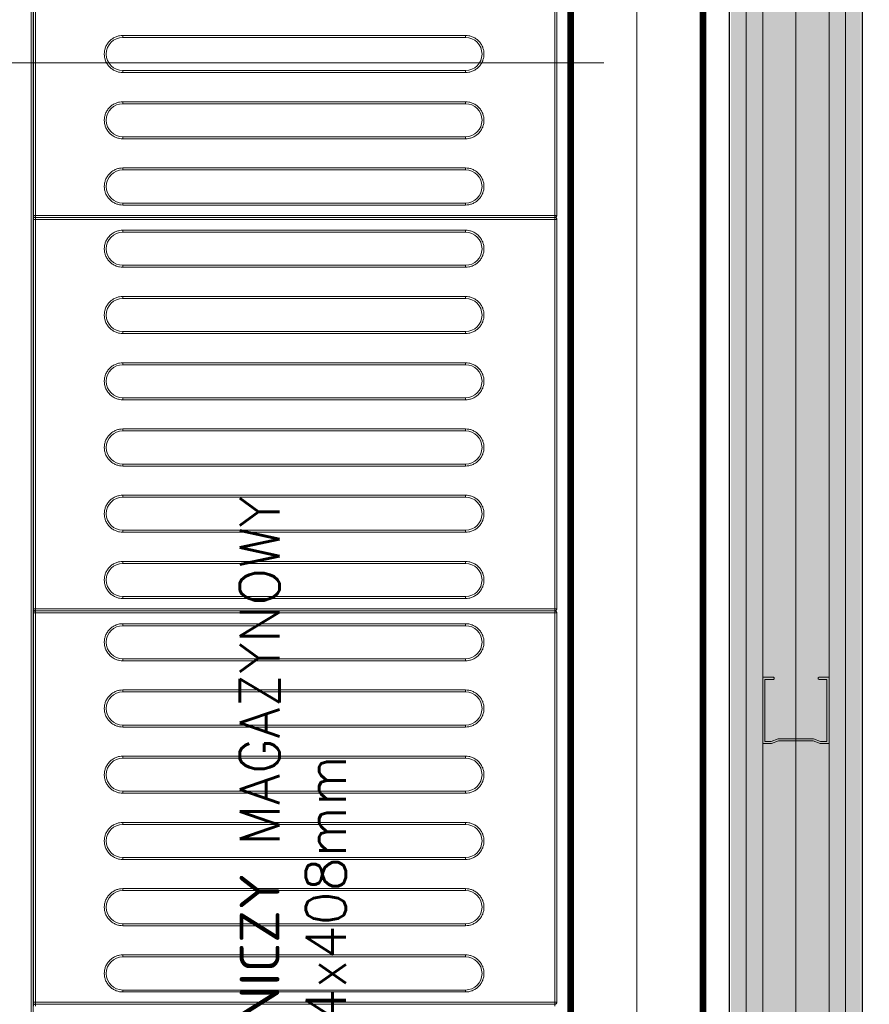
# Model space of a CAD drawing. Header units: millimetres. Extents: x -13532 to 2392, y -5241 to 5322.
# Tile 186 of 256: x -11229 to -11165, y 2127 to 2201. Entities that reach past the tile are written whole.
import ezdxf

# ---------------------------------------------------------------- set-up
doc = ezdxf.new("R2010")
doc.units = ezdxf.units.MM
doc.linetypes.add('KRESKAKROPKA2', pattern=[12.7, 6.35, -3.175, 0, -3.175])
doc.layers.get('0').update_dxf_attribs({"lineweight": 9, "true_color": 0x939393})
doc.layers.get('Defpoints').update_dxf_attribs({"true_color": 0xdae6d4})
for name, color, linetype, lineweight, true_color in [('a___wymiary', 7, 'Continuous', 5, 0x666666), ('batting - AGP1', 7, 'Continuous', 5, 0xadadad), ('EI15151515', 7, 'Continuous', 5, 0xf97533), ('Komory', 7, 'Continuous', 9, 0xcfcfcf), ('Meble - AGP1', 7, 'Continuous', 15, 0x999999), ('OSI', 7, 'KRESKAKROPKA2', 5, 0x7f7f7f), ('profil - AGP1', 7, 'Continuous', 5, 0x3f3f3f), ('Regały', 7, 'Continuous', 9, 0xcfcfcf), ('WYMIARY - AGP1', 7, 'Continuous', 5, 0x716d5a)]:
    doc.layers.add(name, color=color, linetype=linetype, lineweight=lineweight, true_color=true_color)
for name, color, linetype, lineweight in [('cz-gr', 122, 'Continuous', 30), ('cz-sr', 150, 'Continuous', 15), ('GK - ŚRODEK - AGP1', 32, 'Continuous', 5)]:
    doc.layers.add(name, color=color, linetype=linetype, lineweight=lineweight)
doc.styles.add('ARIAL NARROW', font='ARIALN.TTF', dxfattribs={"width": 0.9})
doc.styles.add('RomanS', font='simplex.shx')
doc.linetypes.add('BATTING', pattern='A,0.0001,-0.1,[134,ltypeshp.shx,S=0.1,R=0,X=-0.1,Y=0],-0.2,[134,ltypeshp.shx,S=0.1,R=180,X=0.1,Y=0],-0.1', length=0.4001)
doc.dimstyles.new('wymiary agp1', dxfattribs={"dimtxt": 15, "dimasz": 5, "dimexe": 5, "dimexo": 5, "dimgap": 1.8, "dimtad": 1, "dimdec": 3, "dimrnd": 0.5, "dimdsep": 46, "dimtxsty": 'ARIAL NARROW', "dimblk": 'znacznik', "dimcen": 1.5, "dimse1": 1, "dimse2": 1, "dimclrd": 256, "dimclre": 256, "dimazin": 0, "dimtfac": 1, "dimtdec": 3, "dimtmove": 1, "dimatfit": 3, "dimldrblk": 'znacznik', "dimfxl": 1000, "dimfxlon": 1, "dimlwd": -1, "dimarcsym": 0})

# ---------------------------------------------------------------- blocks, each defined once
blk = doc.blocks.new('*U385')
at = {"const_width": 0.5}
blk.add_lwpolyline([(140, 190), (140, 200), (200, 200), (200, 0), (0, 0), (0, 200), (60, 200), (60, 190), (10, 190), (10, 10), (190, 10), (190, 190)], close=True, dxfattribs=at)
at = {"layer": 'batting - AGP1', "linetype": 'BATTING', "ltscale": 11}
blk.add_lwpolyline([(60, 195), (5, 195), (5, 5), (195, 5), (195, 195), (140, 195)], dxfattribs=at)
blk = doc.blocks.new('*U384')
at = {"layer": 'Meble - AGP1', "lineweight": 15}
for p, q in [((4.383, -0.675), (170.983, -0.675)), ((4.383, -0.825), (170.983, -0.825)), ((82.833, -0.985), (82.683, -0.985)), ((82.833, -40.185), (82.833, -0.985)), ((82.983, -0.985), (82.833, -0.985)), ((82.983, -0.879), (82.983, -0.835)), ((112.383, -0.835), (82.983, -0.835)), ((82.983, -0.985), (82.983, -0.879)), ((82.983, -0.985), (82.983, -40.185)), ((112.383, -0.985), (82.983, -0.985)), ((112.383, -0.835), (112.383, -0.879)), ((112.383, -0.879), (112.383, -0.985)), ((112.383, -40.185), (112.383, -0.985)), ((112.533, -0.985), (112.383, -0.985)), ((112.533, -0.985), (112.533, -40.185)), ((112.683, -0.985), (112.533, -0.985)), ((112.683, -0.879), (112.683, -0.835)), ((142.083, -0.835), (112.683, -0.835)), ((112.683, -0.985), (112.683, -0.879)), ((112.683, -0.985), (112.683, -40.185)), ((142.083, -0.985), (112.683, -0.985)), ((142.083, -0.835), (142.083, -0.879)), ((142.083, -0.879), (142.083, -0.985)), ((142.083, -40.185), (142.083, -0.985)), ((142.233, -0.985), (142.083, -0.985)), ((142.233, -0.985), (142.233, -40.185)), ((142.383, -0.985), (142.233, -0.985)), ((142.383, -0.879), (142.383, -0.835)), ((171.783, -0.835), (142.383, -0.835)), ((142.383, -0.985), (142.383, -0.879)), ((142.383, -0.985), (142.383, -40.185)), ((171.783, -0.985), (142.383, -0.985)), ((83.763, -33.435), (83.763, -7.585)), ((83.763, -7.585), (83.913, -7.585)), ((83.913, -33.435), (83.913, -7.585)), ((86.413, -7.585), (86.413, -33.435)), ((86.563, -7.585), (86.413, -7.585)), ((86.563, -7.585), (86.563, -33.435)), ((88.763, -33.435), (88.763, -7.585)), ((88.763, -7.585), (88.913, -7.585)), ((88.913, -33.435), (88.913, -7.585)), ((91.413, -7.585), (91.413, -33.435)), ((91.563, -7.585), (91.413, -7.585)), ((91.563, -7.585), (91.563, -33.435)), ((93.763, -33.435), (93.763, -7.585)), ((93.763, -7.585), (93.913, -7.585)), ((93.913, -33.435), (93.913, -7.585)), ((96.413, -7.585), (96.413, -33.435)), ((96.563, -7.585), (96.413, -7.585)), ((96.563, -7.585), (96.563, -33.435)), ((98.763, -33.435), (98.763, -7.585)), ((98.763, -7.585), (98.913, -7.585)), ((98.913, -33.435), (98.913, -7.585)), ((101.413, -7.585), (101.413, -33.435)), ((101.563, -7.585), (101.413, -7.585)), ((101.563, -7.585), (101.563, -33.435)), ((103.763, -33.435), (103.763, -7.585)), ((103.763, -7.585), (103.913, -7.585)), ((103.913, -33.435), (103.913, -7.585)), ((106.413, -7.585), (106.413, -33.435)), ((106.563, -7.585), (106.413, -7.585)), ((106.563, -7.585), (106.563, -33.435)), ((108.763, -33.435), (108.763, -7.585)), ((108.763, -7.585), (108.913, -7.585)), ((108.913, -33.435), (108.913, -7.585)), ((111.413, -7.585), (111.413, -33.435)), ((111.563, -7.585), (111.413, -7.585)), ((111.563, -7.585), (111.563, -33.435)), ((113.463, -33.435), (113.463, -7.585)), ((113.463, -7.585), (113.613, -7.585)), ((113.613, -33.435), (113.613, -7.585)), ((116.113, -7.585), (116.113, -33.435)), ((116.263, -7.585), (116.113, -7.585)), ((116.263, -7.585), (116.263, -33.435)), ((118.463, -33.435), (118.463, -7.585)), ((118.463, -7.585), (118.613, -7.585)), ((118.613, -33.435), (118.613, -7.585)), ((121.113, -7.585), (121.113, -33.435)), ((121.263, -7.585), (121.113, -7.585)), ((121.263, -7.585), (121.263, -33.435)), ((123.463, -33.435), (123.463, -7.585)), ((123.463, -7.585), (123.613, -7.585)), ((123.613, -33.435), (123.613, -7.585)), ((126.113, -7.585), (126.113, -33.435)), ((126.263, -7.585), (126.113, -7.585)), ((126.263, -7.585), (126.263, -33.435)), ((128.463, -33.435), (128.463, -7.585)), ((128.463, -7.585), (128.613, -7.585)), ((128.613, -33.435), (128.613, -7.585)), ((131.113, -7.585), (131.113, -33.435)), ((131.263, -7.585), (131.113, -7.585)), ((131.263, -7.585), (131.263, -33.435)), ((133.463, -33.435), (133.463, -7.585)), ((133.463, -7.585), (133.613, -7.585)), ((133.613, -33.435), (133.613, -7.585)), ((136.113, -7.585), (136.113, -33.435)), ((136.263, -7.585), (136.113, -7.585)), ((136.263, -7.585), (136.263, -33.435)), ((138.463, -33.435), (138.463, -7.585)), ((138.463, -7.585), (138.613, -7.585)), ((138.613, -33.435), (138.613, -7.585)), ((141.113, -7.585), (141.113, -33.435)), ((141.263, -7.585), (141.113, -7.585)), ((141.263, -7.585), (141.263, -33.435)), ((143.163, -33.435), (143.163, -7.585)), ((143.163, -7.585), (143.313, -7.585)), ((143.313, -33.435), (143.313, -7.585)), ((145.813, -7.585), (145.813, -33.435)), ((145.963, -7.585), (145.813, -7.585)), ((145.963, -7.585), (145.963, -33.435)), ((148.163, -33.435), (148.163, -7.585)), ((148.163, -7.585), (148.313, -7.585)), ((148.313, -33.435), (148.313, -7.585)), ((150.813, -7.585), (150.813, -33.435)), ((150.963, -7.585), (150.813, -7.585)), ((150.963, -7.585), (150.963, -33.435)), ((153.163, -33.435), (153.163, -7.585)), ((153.163, -7.585), (153.313, -7.585)), ((153.313, -33.435), (153.313, -7.585)), ((155.813, -7.585), (155.813, -33.435)), ((155.963, -7.585), (155.813, -7.585)), ((155.963, -7.585), (155.963, -33.435)), ((83.913, -33.435), (83.763, -33.435)), ((86.563, -33.435), (86.413, -33.435)), ((88.913, -33.435), (88.763, -33.435)), ((91.563, -33.435), (91.413, -33.435)), ((93.913, -33.435), (93.763, -33.435)), ((96.563, -33.435), (96.413, -33.435)), ((98.913, -33.435), (98.763, -33.435)), ((101.563, -33.435), (101.413, -33.435)), ((103.913, -33.435), (103.763, -33.435)), ((106.563, -33.435), (106.413, -33.435)), ((108.913, -33.435), (108.763, -33.435)), ((111.563, -33.435), (111.413, -33.435)), ((113.613, -33.435), (113.463, -33.435)), ((116.263, -33.435), (116.113, -33.435)), ((118.613, -33.435), (118.463, -33.435)), ((121.263, -33.435), (121.113, -33.435)), ((123.613, -33.435), (123.463, -33.435)), ((126.263, -33.435), (126.113, -33.435)), ((128.613, -33.435), (128.463, -33.435)), ((131.263, -33.435), (131.113, -33.435)), ((133.613, -33.435), (133.463, -33.435)), ((136.263, -33.435), (136.113, -33.435)), ((138.613, -33.435), (138.463, -33.435)), ((141.263, -33.435), (141.113, -33.435)), ((143.313, -33.435), (143.163, -33.435)), ((145.963, -33.435), (145.813, -33.435)), ((148.313, -33.435), (148.163, -33.435)), ((150.963, -33.435), (150.813, -33.435)), ((153.313, -33.435), (153.163, -33.435)), ((155.963, -33.435), (155.813, -33.435)), ((82.683, -40.185), (82.833, -40.185)), ((82.833, -40.185), (82.983, -40.185)), ((82.983, -40.185), (112.383, -40.185)), ((82.983, -40.185), (82.983, -40.332)), ((82.983, -40.332), (82.983, -40.335)), ((82.983, -40.335), (112.383, -40.335)), ((112.383, -40.185), (112.533, -40.185)), ((112.383, -40.332), (112.383, -40.185)), ((112.383, -40.335), (112.383, -40.332)), ((112.533, -40.185), (112.683, -40.185)), ((112.683, -40.185), (142.083, -40.185)), ((112.683, -40.185), (112.683, -40.332)), ((112.683, -40.332), (112.683, -40.335)), ((112.683, -40.335), (142.083, -40.335)), ((142.083, -40.185), (142.233, -40.185)), ((142.083, -40.332), (142.083, -40.185)), ((142.083, -40.335), (142.083, -40.332)), ((142.233, -40.185), (142.383, -40.185)), ((142.383, -40.185), (171.783, -40.185)), ((142.383, -40.185), (142.383, -40.332)), ((142.383, -40.332), (142.383, -40.335)), ((142.383, -40.335), (171.783, -40.335))]:
    blk.add_line(p, q, dxfattribs=at)
for centre, radius, start, end in [((82.683, -0.985), 0.15, 0, 90), ((82.983, -0.985), 0.15, 90, 180), ((112.383, -0.985), 0.15, 0, 90), ((112.683, -0.985), 0.15, 90, 180), ((142.083, -0.985), 0.15, 0, 90), ((142.383, -0.985), 0.15, 90, 180), ((85.163, -7.585), 1.25, 0, 180), ((90.163, -7.585), 1.25, 0, 180), ((95.163, -7.585), 1.25, 0, 180), ((100.163, -7.585), 1.25, 0, 180), ((105.163, -7.585), 1.25, 0, 180), ((110.163, -7.585), 1.25, 0, 180), ((114.863, -7.585), 1.25, 0, 180), ((119.863, -7.585), 1.25, 0, 180), ((124.863, -7.585), 1.25, 0, 180), ((129.863, -7.585), 1.25, 0, 180), ((134.863, -7.585), 1.25, 0, 180), ((139.863, -7.585), 1.25, 0, 180), ((144.563, -7.585), 1.25, 0, 180), ((149.563, -7.585), 1.25, 0, 180), ((154.563, -7.585), 1.25, 0, 180), ((85.163, -33.435), 1.25, 180, 0), ((90.163, -33.435), 1.25, 180, 0), ((95.163, -33.435), 1.25, 180, 0), ((100.163, -33.435), 1.25, 180, 0), ((105.163, -33.435), 1.25, 180, 0), ((110.163, -33.435), 1.25, 180, 0), ((114.863, -33.435), 1.25, 180, 0), ((119.863, -33.435), 1.25, 180, 0), ((124.863, -33.435), 1.25, 180, 0), ((129.863, -33.435), 1.25, 180, 0), ((134.863, -33.435), 1.25, 180, 0), ((139.863, -33.435), 1.25, 180, 0), ((144.563, -33.435), 1.25, 180, 0), ((149.563, -33.435), 1.25, 180, 0), ((154.563, -33.435), 1.25, 180, 0)]:
    blk.add_arc(centre, radius, start, end, dxfattribs=at)
for points, knots in [([(83.763, -7.585), (83.768, -7.5), (83.777, -7.324), (83.855, -7.063), (83.984, -6.812), (84.166, -6.588), (84.39, -6.406), (84.641, -6.276), (84.902, -6.201), (85.163, -6.177), (85.424, -6.201), (85.685, -6.276), (85.936, -6.406), (86.16, -6.588), (86.342, -6.812), (86.471, -7.063), (86.549, -7.324), (86.559, -7.5), (86.563, -7.585)], [0, 0, 0, 0, 0.058258, 0.120006, 0.18432, 0.25, 0.31568, 0.379994, 0.441742, 0.5, 0.558258, 0.620006, 0.684321, 0.75, 0.81568, 0.879994, 0.941742, 1, 1, 1, 1]), ([(88.763, -7.585), (88.768, -7.5), (88.777, -7.324), (88.855, -7.063), (88.984, -6.812), (89.166, -6.588), (89.39, -6.406), (89.641, -6.276), (89.902, -6.201), (90.163, -6.177), (90.424, -6.201), (90.685, -6.276), (90.936, -6.406), (91.16, -6.588), (91.342, -6.812), (91.471, -7.063), (91.549, -7.324), (91.559, -7.5), (91.563, -7.585)], [0, 0, 0, 0, 0.058258, 0.120006, 0.18432, 0.250001, 0.315679, 0.379994, 0.441742, 0.500001, 0.558258, 0.620006, 0.684321, 0.749999, 0.81568, 0.879994, 0.941742, 1, 1, 1, 1]), ([(93.763, -7.585), (93.768, -7.5), (93.777, -7.324), (93.855, -7.063), (93.984, -6.812), (94.166, -6.588), (94.39, -6.406), (94.641, -6.276), (94.902, -6.201), (95.163, -6.177), (95.424, -6.201), (95.685, -6.276), (95.936, -6.406), (96.16, -6.588), (96.342, -6.812), (96.471, -7.063), (96.549, -7.324), (96.559, -7.5), (96.563, -7.585)], [0, 0, 0, 0, 0.058258, 0.120006, 0.18432, 0.25, 0.315679, 0.379994, 0.441742, 0.5, 0.558258, 0.620006, 0.68432, 0.75, 0.81568, 0.879994, 0.941742, 1, 1, 1, 1]), ([(98.763, -7.585), (98.768, -7.5), (98.777, -7.324), (98.855, -7.063), (98.984, -6.812), (99.166, -6.588), (99.39, -6.406), (99.641, -6.276), (99.902, -6.201), (100.163, -6.177), (100.424, -6.201), (100.685, -6.276), (100.936, -6.406), (101.16, -6.588), (101.342, -6.812), (101.471, -7.063), (101.549, -7.324), (101.559, -7.5), (101.563, -7.585)], [0, 0, 0, 0, 0.058258, 0.120006, 0.184321, 0.25, 0.31568, 0.379995, 0.441741, 0.5, 0.558258, 0.620006, 0.68432, 0.75, 0.815679, 0.879994, 0.941742, 1, 1, 1, 1]), ([(103.763, -7.585), (103.768, -7.5), (103.777, -7.324), (103.855, -7.063), (103.984, -6.812), (104.166, -6.588), (104.39, -6.406), (104.641, -6.276), (104.902, -6.201), (105.163, -6.177), (105.424, -6.201), (105.685, -6.276), (105.936, -6.406), (106.16, -6.588), (106.342, -6.812), (106.471, -7.063), (106.549, -7.324), (106.559, -7.5), (106.563, -7.585)], [0, 0, 0, 0, 0.058258, 0.120006, 0.184321, 0.25, 0.31568, 0.379994, 0.441742, 0.5, 0.558259, 0.620005, 0.68432, 0.75, 0.815679, 0.879994, 0.941742, 1, 1, 1, 1]), ([(108.763, -7.585), (108.768, -7.5), (108.777, -7.324), (108.855, -7.063), (108.984, -6.812), (109.166, -6.588), (109.39, -6.406), (109.641, -6.276), (109.902, -6.201), (110.163, -6.177), (110.424, -6.201), (110.685, -6.276), (110.936, -6.406), (111.16, -6.588), (111.342, -6.812), (111.471, -7.063), (111.549, -7.324), (111.559, -7.5), (111.563, -7.585)], [0, 0, 0, 0, 0.058258, 0.120006, 0.18432, 0.25, 0.31568, 0.379994, 0.441742, 0.5, 0.558258, 0.620006, 0.684321, 0.75, 0.81568, 0.879994, 0.941742, 1, 1, 1, 1]), ([(113.463, -7.585), (113.468, -7.5), (113.477, -7.324), (113.555, -7.063), (113.684, -6.812), (113.866, -6.588), (114.09, -6.406), (114.341, -6.276), (114.602, -6.201), (114.863, -6.177), (115.124, -6.201), (115.385, -6.276), (115.636, -6.406), (115.86, -6.588), (116.042, -6.812), (116.171, -7.063), (116.249, -7.324), (116.259, -7.5), (116.263, -7.585)], [0, 0, 0, 0, 0.058258, 0.120006, 0.184321, 0.25, 0.315679, 0.379995, 0.441742, 0.5, 0.558259, 0.620005, 0.684322, 0.75, 0.81568, 0.879994, 0.941742, 1, 1, 1, 1]), ([(118.463, -7.585), (118.468, -7.5), (118.477, -7.324), (118.555, -7.063), (118.684, -6.812), (118.866, -6.588), (119.09, -6.406), (119.341, -6.276), (119.602, -6.201), (119.863, -6.177), (120.124, -6.201), (120.385, -6.276), (120.636, -6.406), (120.86, -6.588), (121.042, -6.812), (121.171, -7.063), (121.249, -7.324), (121.259, -7.5), (121.263, -7.585)], [0, 0, 0, 0, 0.058258, 0.120006, 0.18432, 0.249999, 0.31568, 0.379994, 0.441741, 0.499999, 0.558258, 0.620007, 0.684321, 0.749999, 0.815681, 0.879994, 0.941742, 1, 1, 1, 1]), ([(123.463, -7.585), (123.468, -7.5), (123.477, -7.324), (123.555, -7.063), (123.684, -6.812), (123.866, -6.588), (124.09, -6.406), (124.341, -6.276), (124.602, -6.201), (124.863, -6.177), (125.124, -6.201), (125.385, -6.276), (125.636, -6.406), (125.86, -6.588), (126.042, -6.812), (126.171, -7.063), (126.249, -7.324), (126.259, -7.5), (126.263, -7.585)], [0, 0, 0, 0, 0.058258, 0.120006, 0.184321, 0.25, 0.315679, 0.379993, 0.441742, 0.5, 0.558259, 0.620005, 0.684319, 0.75, 0.81568, 0.879994, 0.941742, 1, 1, 1, 1]), ([(128.463, -7.585), (128.468, -7.5), (128.477, -7.324), (128.555, -7.063), (128.684, -6.812), (128.866, -6.588), (129.09, -6.406), (129.341, -6.276), (129.602, -6.201), (129.863, -6.177), (130.124, -6.201), (130.385, -6.276), (130.636, -6.406), (130.86, -6.588), (131.042, -6.812), (131.171, -7.063), (131.249, -7.324), (131.259, -7.5), (131.263, -7.585)], [0, 0, 0, 0, 0.058258, 0.120006, 0.184321, 0.25, 0.315681, 0.379995, 0.441741, 0.5, 0.558258, 0.620005, 0.684321, 0.75, 0.815679, 0.879994, 0.941742, 1, 1, 1, 1]), ([(133.463, -7.585), (133.468, -7.5), (133.477, -7.324), (133.555, -7.063), (133.684, -6.812), (133.866, -6.588), (134.09, -6.406), (134.341, -6.276), (134.602, -6.201), (134.863, -6.177), (135.124, -6.201), (135.385, -6.276), (135.636, -6.406), (135.86, -6.588), (136.042, -6.812), (136.171, -7.063), (136.249, -7.324), (136.259, -7.5), (136.263, -7.585)], [0, 0, 0, 0, 0.058258, 0.120006, 0.18432, 0.250001, 0.315679, 0.379993, 0.441743, 0.500001, 0.558257, 0.620006, 0.68432, 0.750001, 0.81568, 0.879994, 0.941742, 1, 1, 1, 1]), ([(138.463, -7.585), (138.468, -7.5), (138.477, -7.324), (138.555, -7.063), (138.684, -6.812), (138.866, -6.588), (139.09, -6.406), (139.341, -6.276), (139.602, -6.201), (139.863, -6.177), (140.124, -6.201), (140.385, -6.276), (140.636, -6.406), (140.86, -6.588), (141.042, -6.812), (141.171, -7.063), (141.249, -7.324), (141.259, -7.5), (141.263, -7.585)], [0, 0, 0, 0, 0.058258, 0.120006, 0.184321, 0.25, 0.315679, 0.379995, 0.441742, 0.5, 0.558259, 0.620005, 0.684322, 0.75, 0.81568, 0.879994, 0.941742, 1, 1, 1, 1]), ([(143.163, -7.585), (143.168, -7.5), (143.177, -7.324), (143.255, -7.063), (143.384, -6.812), (143.566, -6.588), (143.79, -6.406), (144.041, -6.276), (144.302, -6.201), (144.563, -6.177), (144.824, -6.201), (145.085, -6.276), (145.336, -6.406), (145.56, -6.588), (145.742, -6.812), (145.871, -7.063), (145.949, -7.324), (145.959, -7.5), (145.963, -7.585)], [0, 0, 0, 0, 0.058258, 0.120006, 0.18432, 0.250001, 0.315679, 0.379994, 0.441743, 0.500001, 0.558257, 0.620006, 0.684321, 0.749999, 0.81568, 0.879994, 0.941742, 1, 1, 1, 1]), ([(148.163, -7.585), (148.168, -7.5), (148.177, -7.324), (148.255, -7.063), (148.384, -6.812), (148.566, -6.588), (148.79, -6.406), (149.041, -6.276), (149.302, -6.201), (149.563, -6.177), (149.824, -6.201), (150.085, -6.276), (150.336, -6.406), (150.56, -6.588), (150.742, -6.812), (150.871, -7.063), (150.949, -7.324), (150.959, -7.5), (150.963, -7.585)], [0, 0, 0, 0, 0.058258, 0.120006, 0.184321, 0.25, 0.315679, 0.379995, 0.441742, 0.5, 0.558259, 0.620005, 0.684322, 0.75, 0.81568, 0.879994, 0.941742, 1, 1, 1, 1]), ([(153.163, -7.585), (153.168, -7.5), (153.177, -7.324), (153.255, -7.063), (153.384, -6.812), (153.566, -6.588), (153.79, -6.406), (154.041, -6.276), (154.302, -6.201), (154.563, -6.177), (154.824, -6.201), (155.085, -6.276), (155.336, -6.406), (155.56, -6.588), (155.742, -6.812), (155.871, -7.063), (155.949, -7.324), (155.959, -7.5), (155.963, -7.585)], [0, 0, 0, 0, 0.058258, 0.120006, 0.18432, 0.25, 0.315681, 0.379995, 0.441741, 0.5, 0.558258, 0.620007, 0.684321, 0.75, 0.815679, 0.879994, 0.941742, 1, 1, 1, 1]), ([(86.563, -33.435), (86.559, -33.52), (86.549, -33.696), (86.471, -33.957), (86.342, -34.208), (86.16, -34.432), (85.936, -34.614), (85.685, -34.744), (85.424, -34.819), (85.163, -34.843), (84.902, -34.819), (84.641, -34.744), (84.39, -34.614), (84.166, -34.432), (83.984, -34.208), (83.855, -33.957), (83.777, -33.696), (83.768, -33.52), (83.763, -33.435)], [0, 0, 0, 0, 0.058258, 0.120006, 0.18432, 0.25, 0.315679, 0.379994, 0.441742, 0.5, 0.558258, 0.620006, 0.68432, 0.75, 0.81568, 0.879994, 0.941742, 1, 1, 1, 1]), ([(91.563, -33.435), (91.559, -33.52), (91.549, -33.696), (91.471, -33.957), (91.342, -34.208), (91.16, -34.432), (90.936, -34.614), (90.685, -34.744), (90.424, -34.819), (90.163, -34.843), (89.902, -34.819), (89.641, -34.744), (89.39, -34.614), (89.166, -34.432), (88.984, -34.208), (88.855, -33.957), (88.777, -33.696), (88.768, -33.52), (88.763, -33.435)], [0, 0, 0, 0, 0.0582581, 0.1200056, 0.1843203, 0.2500004, 0.3156792, 0.3799943, 0.4417422, 0.4999993, 0.5582578, 0.6200057, 0.6843208, 0.7499996, 0.8156797, 0.8799944, 0.9417419, 1, 1, 1, 1]), ([(96.563, -33.435), (96.559, -33.52), (96.549, -33.696), (96.471, -33.957), (96.342, -34.208), (96.16, -34.432), (95.936, -34.614), (95.685, -34.744), (95.424, -34.819), (95.163, -34.843), (94.902, -34.819), (94.641, -34.744), (94.39, -34.614), (94.166, -34.432), (93.984, -34.208), (93.855, -33.957), (93.777, -33.696), (93.768, -33.52), (93.763, -33.435)], [0, 0, 0, 0, 0.058258, 0.120006, 0.18432, 0.25, 0.31568, 0.379994, 0.441742, 0.5, 0.558258, 0.620006, 0.684321, 0.75, 0.81568, 0.879994, 0.941742, 1, 1, 1, 1]), ([(101.563, -33.435), (101.559, -33.52), (101.549, -33.696), (101.471, -33.957), (101.342, -34.208), (101.16, -34.432), (100.936, -34.614), (100.685, -34.744), (100.424, -34.819), (100.163, -34.843), (99.902, -34.819), (99.641, -34.744), (99.39, -34.614), (99.166, -34.432), (98.984, -34.208), (98.855, -33.957), (98.777, -33.696), (98.768, -33.52), (98.763, -33.435)], [0, 0, 0, 0, 0.058258, 0.120005, 0.184321, 0.25, 0.31568, 0.379994, 0.441742, 0.5, 0.558259, 0.620005, 0.68432, 0.75, 0.815679, 0.879995, 0.941742, 1, 1, 1, 1]), ([(106.563, -33.435), (106.559, -33.52), (106.549, -33.696), (106.471, -33.957), (106.342, -34.208), (106.16, -34.432), (105.936, -34.614), (105.685, -34.744), (105.424, -34.819), (105.163, -34.843), (104.902, -34.819), (104.641, -34.744), (104.39, -34.614), (104.166, -34.432), (103.984, -34.208), (103.855, -33.957), (103.777, -33.696), (103.768, -33.52), (103.763, -33.435)], [0, 0, 0, 0, 0.058258, 0.120005, 0.184321, 0.25, 0.31568, 0.379995, 0.441741, 0.5, 0.558258, 0.620006, 0.68432, 0.75, 0.815679, 0.879995, 0.941742, 1, 1, 1, 1]), ([(111.563, -33.435), (111.559, -33.52), (111.549, -33.696), (111.471, -33.957), (111.342, -34.208), (111.16, -34.432), (110.936, -34.614), (110.685, -34.744), (110.424, -34.819), (110.163, -34.843), (109.902, -34.819), (109.641, -34.744), (109.39, -34.614), (109.166, -34.432), (108.984, -34.208), (108.855, -33.957), (108.777, -33.696), (108.768, -33.52), (108.763, -33.435)], [0, 0, 0, 0, 0.058258, 0.120006, 0.18432, 0.25, 0.315679, 0.379994, 0.441742, 0.5, 0.558258, 0.620006, 0.68432, 0.75, 0.81568, 0.879994, 0.941742, 1, 1, 1, 1]), ([(116.263, -33.435), (116.259, -33.52), (116.249, -33.696), (116.171, -33.957), (116.042, -34.208), (115.86, -34.432), (115.636, -34.614), (115.385, -34.744), (115.124, -34.819), (114.863, -34.843), (114.602, -34.819), (114.341, -34.744), (114.09, -34.614), (113.866, -34.432), (113.684, -34.208), (113.555, -33.957), (113.477, -33.696), (113.468, -33.52), (113.463, -33.435)], [0, 0, 0, 0, 0.058258, 0.120005, 0.184321, 0.25, 0.315679, 0.379995, 0.441741, 0.5, 0.558258, 0.620005, 0.684321, 0.75, 0.815679, 0.879994, 0.941742, 1, 1, 1, 1]), ([(121.263, -33.435), (121.259, -33.52), (121.249, -33.696), (121.171, -33.957), (121.042, -34.208), (120.86, -34.432), (120.636, -34.614), (120.385, -34.744), (120.124, -34.819), (119.863, -34.843), (119.602, -34.819), (119.341, -34.744), (119.09, -34.614), (118.866, -34.432), (118.684, -34.208), (118.555, -33.957), (118.477, -33.696), (118.468, -33.52), (118.463, -33.435)], [0, 0, 0, 0, 0.058258, 0.120006, 0.18432, 0.250001, 0.315679, 0.379993, 0.441742, 0.500001, 0.558259, 0.620006, 0.68432, 0.750001, 0.81568, 0.879994, 0.941742, 1, 1, 1, 1]), ([(126.263, -33.435), (126.259, -33.52), (126.249, -33.696), (126.171, -33.957), (126.042, -34.208), (125.86, -34.432), (125.636, -34.614), (125.385, -34.744), (125.124, -34.819), (124.863, -34.843), (124.602, -34.819), (124.341, -34.744), (124.09, -34.614), (123.866, -34.432), (123.684, -34.208), (123.555, -33.957), (123.477, -33.696), (123.468, -33.52), (123.463, -33.435)], [0, 0, 0, 0, 0.058258, 0.120005, 0.184321, 0.25, 0.315681, 0.379995, 0.441741, 0.5, 0.558258, 0.620007, 0.684321, 0.75, 0.815679, 0.879994, 0.941742, 1, 1, 1, 1]), ([(131.263, -33.435), (131.259, -33.52), (131.249, -33.696), (131.171, -33.957), (131.042, -34.208), (130.86, -34.432), (130.636, -34.614), (130.385, -34.744), (130.124, -34.819), (129.863, -34.843), (129.602, -34.819), (129.341, -34.744), (129.09, -34.614), (128.866, -34.432), (128.684, -34.208), (128.555, -33.957), (128.477, -33.696), (128.468, -33.52), (128.463, -33.435)], [0, 0, 0, 0, 0.058258, 0.120006, 0.184321, 0.25, 0.315679, 0.379995, 0.441742, 0.5, 0.558259, 0.620005, 0.684319, 0.75, 0.815679, 0.879995, 0.941742, 1, 1, 1, 1]), ([(136.263, -33.435), (136.259, -33.52), (136.249, -33.696), (136.171, -33.957), (136.042, -34.208), (135.86, -34.432), (135.636, -34.614), (135.385, -34.744), (135.124, -34.819), (134.863, -34.843), (134.602, -34.819), (134.341, -34.744), (134.09, -34.614), (133.866, -34.432), (133.684, -34.208), (133.555, -33.957), (133.477, -33.696), (133.468, -33.52), (133.463, -33.435)], [0, 0, 0, 0, 0.058258, 0.120006, 0.18432, 0.249999, 0.31568, 0.379994, 0.441743, 0.499999, 0.558257, 0.620007, 0.68432, 0.749999, 0.81568, 0.879994, 0.941742, 1, 1, 1, 1]), ([(141.263, -33.435), (141.259, -33.52), (141.249, -33.696), (141.171, -33.957), (141.042, -34.208), (140.86, -34.432), (140.636, -34.614), (140.385, -34.744), (140.124, -34.819), (139.863, -34.843), (139.602, -34.819), (139.341, -34.744), (139.09, -34.614), (138.866, -34.432), (138.684, -34.208), (138.555, -33.957), (138.477, -33.696), (138.468, -33.52), (138.463, -33.435)], [0, 0, 0, 0, 0.058258, 0.120005, 0.184321, 0.25, 0.315679, 0.379995, 0.441741, 0.5, 0.558258, 0.620005, 0.684321, 0.75, 0.815679, 0.879994, 0.941742, 1, 1, 1, 1]), ([(145.963, -33.435), (145.959, -33.52), (145.949, -33.696), (145.871, -33.957), (145.742, -34.208), (145.56, -34.432), (145.336, -34.614), (145.085, -34.744), (144.824, -34.819), (144.563, -34.843), (144.302, -34.819), (144.041, -34.744), (143.79, -34.614), (143.566, -34.432), (143.384, -34.208), (143.255, -33.957), (143.177, -33.696), (143.168, -33.52), (143.163, -33.435)], [0, 0, 0, 0, 0.058258, 0.120006, 0.18432, 0.250001, 0.31568, 0.379994, 0.441743, 0.499999, 0.558257, 0.620006, 0.68432, 0.749999, 0.81568, 0.879994, 0.941742, 1, 1, 1, 1]), ([(150.963, -33.435), (150.959, -33.52), (150.949, -33.696), (150.871, -33.957), (150.742, -34.208), (150.56, -34.432), (150.336, -34.614), (150.085, -34.744), (149.824, -34.819), (149.563, -34.843), (149.302, -34.819), (149.041, -34.744), (148.79, -34.614), (148.566, -34.432), (148.384, -34.208), (148.255, -33.957), (148.177, -33.696), (148.168, -33.52), (148.163, -33.435)], [0, 0, 0, 0, 0.058258, 0.120005, 0.184321, 0.25, 0.315679, 0.379995, 0.441741, 0.5, 0.558258, 0.620005, 0.684321, 0.75, 0.815679, 0.879994, 0.941742, 1, 1, 1, 1]), ([(155.963, -33.435), (155.959, -33.52), (155.949, -33.696), (155.871, -33.957), (155.742, -34.208), (155.56, -34.432), (155.336, -34.614), (155.085, -34.744), (154.824, -34.819), (154.563, -34.843), (154.302, -34.819), (154.041, -34.744), (153.79, -34.614), (153.566, -34.432), (153.384, -34.208), (153.255, -33.957), (153.177, -33.696), (153.168, -33.52), (153.163, -33.435)], [0, 0, 0, 0, 0.058258, 0.120006, 0.184321, 0.25, 0.315679, 0.379993, 0.441742, 0.5, 0.558259, 0.620005, 0.684319, 0.75, 0.815679, 0.879995, 0.941742, 1, 1, 1, 1]), ([(82.833, -40.183), (82.835, -40.202), (82.839, -40.24), (82.867, -40.28), (82.897, -40.305), (82.923, -40.32), (82.953, -40.329), (82.973, -40.331), (82.983, -40.332)], [0, 0, 0, 0, 0.2382669, 0.4854287, 0.6120441, 0.7399751, 0.869242, 1, 1, 1, 1]), ([(112.383, -40.332), (112.393, -40.331), (112.414, -40.329), (112.443, -40.32), (112.47, -40.305), (112.5, -40.28), (112.528, -40.24), (112.531, -40.202), (112.533, -40.183)], [0, 0, 0, 0, 0.130778, 0.260041, 0.387968, 0.514579, 0.761746, 1, 1, 1, 1]), ([(112.533, -40.183), (112.535, -40.202), (112.539, -40.24), (112.567, -40.28), (112.597, -40.305), (112.623, -40.32), (112.653, -40.329), (112.673, -40.331), (112.683, -40.332)], [0, 0, 0, 0, 0.238273, 0.48545, 0.612066, 0.739998, 0.869266, 1, 1, 1, 1]), ([(142.083, -40.332), (142.093, -40.331), (142.114, -40.329), (142.143, -40.32), (142.17, -40.305), (142.2, -40.28), (142.228, -40.24), (142.231, -40.202), (142.233, -40.183)], [0, 0, 0, 0, 0.130781, 0.260045, 0.387974, 0.514588, 0.761732, 1, 1, 1, 1]), ([(142.233, -40.183), (142.235, -40.202), (142.239, -40.24), (142.267, -40.28), (142.297, -40.305), (142.323, -40.32), (142.353, -40.329), (142.373, -40.331), (142.383, -40.332)], [0, 0, 0, 0, 0.238268, 0.485412, 0.612026, 0.739955, 0.869219, 1, 1, 1, 1])]:
    blk.add_open_spline(points, degree=3, knots=knots, dxfattribs=at)
at = {"layer": 'Meble - AGP1', "insert": (87.7, -20.4), "char_height": 3, "width": 175.4, "attachment_point": 5, "style": 'RomanS'}
blk.add_mtext('REGAŁ CHŁODNICZY MAGAZYNOWY\\P1754x408mm', dxfattribs=at)
blk = doc.blocks.new('znacznik')
at = {"layer": 'a___wymiary'}
for p, q in [((0, 1.394), (0, -1.394)), ((1.394, 0), (-1.394, 0))]:
    blk.add_line(p, q, dxfattribs=at)
at = {"layer": 'a___wymiary', "const_width": 0.2}
blk.add_lwpolyline([(0.876, 0.876), (-0.876, -0.876)], dxfattribs=at)
blk = doc.blocks.new('*D591')
at = {"layer": 'Defpoints', "color": 0}
for p in [(-11275.795, 2432.854), (-11175.234, 2432.854), (-11251.287, 2042.854)]:
    blk.add_point(p, dxfattribs=at)
at = {"layer": 'WYMIARY - AGP1'}
blk.add_line((-11275.795, 2047.854), (-11275.795, 2427.854), dxfattribs=at)
at = {"layer": 'WYMIARY - AGP1', "xscale": 5, "yscale": 5, "zscale": 5}
for p, rotation in [((-11275.795, 2432.854), 90), ((-11275.795, 2042.854), 270)]:
    blk.add_blockref('znacznik', p, dxfattribs=dict(at, rotation=rotation))
at = {"layer": 'WYMIARY - AGP1', "color": 18, "true_color": 0x000000, "insert": (-11285.254, 2237.854), "char_height": 15, "attachment_point": 5, "rotation": 90, "style": 'ARIAL NARROW'}
blk.add_mtext('390', dxfattribs=at)
blk = doc.blocks.new('osi')
at = {"layer": 'OSI', "ltscale": 10}
blk.add_line((-11756.719, 2197.854), (-9340.141, 2197.854), dxfattribs=at)

msp = doc.modelspace()

# ---------------------------------------------------------------- linework, layer by layer
at = {"layer": 'batting - AGP1', "linetype": 'BATTING', "ltscale": 5}
msp.add_lwpolyline([(-11122.988, 2427.8545), (-11170.2343, 2427.8545), (-11170.2335, 2026.8328)], dxfattribs=at)
at = {"layer": 'cz-gr'}
for p, q in [((-11175.2342, 2028.9661), (-11175.2342, 2432.8545)), ((-11165.2342, 2422.8545), (-11165.2342, 2028.9661))]:
    msp.add_line(p, q, dxfattribs=at)
at = {"layer": 'EI15151515', "lineweight": 40, "ltscale": 10, "const_width": 9.8}
msp.add_lwpolyline([(-11122.6214, 2427.8545), (-11170.2342, 2427.8545), (-11170.2342, 2023.9661), (-11398.6049, 2023.9661)], dxfattribs=at)
at = {"layer": 'GK - ŚRODEK - AGP1'}
for p, q in [((-11173.9842, 2027.7161), (-11173.9842, 2431.6045)), ((-11172.7342, 2026.4661), (-11172.7342, 2430.3545)), ((-11167.7342, 2425.3545), (-11167.7342, 2026.4661)), ((-11166.4842, 2424.1045), (-11166.4842, 2027.7161))]:
    msp.add_line(p, q, dxfattribs=at)
at = {"layer": 'profil - AGP1', "ltscale": 5}
msp.add_lwpolyline([(-11167.7341, 2151.4661), (-11167.7341, 2146.4661), (-11168.4007, 2146.4661), (-11168.9341, 2146.6661), (-11171.5342, 2146.6661), (-11172.0676, 2146.4661), (-11172.7342, 2146.4661), (-11172.7342, 2151.4661), (-11171.9129, 2151.4661), (-11171.864, 2151.4179), (-11171.864, 2151.3477), (-11171.9129, 2151.2995), (-11172.5676, 2151.2995), (-11172.5676, 2146.6328), (-11172.0978, 2146.6328), (-11171.5644, 2146.8328), (-11168.9038, 2146.8328), (-11168.3705, 2146.6328), (-11167.9007, 2146.6328), (-11167.9007, 2151.2995), (-11168.4841, 2151.2995), (-11168.542, 2151.3457), (-11168.542, 2151.4199), (-11168.4841, 2151.4661), (-11167.7341, 2151.4661)], dxfattribs=at)

# ---------------------------------------------------------------- block references
at = {"layer": 'cz-sr'}
msp.add_blockref('osi', (0.0999, 0), dxfattribs=at)
at = {"layer": 'Komory', "xscale": -1, "rotation": 89.99999999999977}
msp.add_blockref('*U385', (-11177.2342, 2232.8545), dxfattribs=at)
at = {"layer": 'Regały', "linetype": 'Continuous', "lineweight": 5, "rotation": 90}
msp.add_blockref('*U384', (-11228.6054, 2043.9508), dxfattribs=at)

# ---------------------------------------------------------------- dimensions: what is measured, and where the dimension line sits
at = {"layer": 'WYMIARY - AGP1'}
dim = msp.add_linear_dim(base=(-11275.795, 2432.8545), p1=(-11251.2874, 2042.8545), p2=(-11175.2342, 2432.8545), angle=90, dimstyle='wymiary agp1', override={"dimclrd": 256, "dimclre": 256}, dxfattribs=at)
dim.commit()
dim.dimension.update_dxf_attribs({"geometry": '*D591', "text_midpoint": (-11285.2536, 2237.8545)})

doc.saveas('drawing.dxf')
